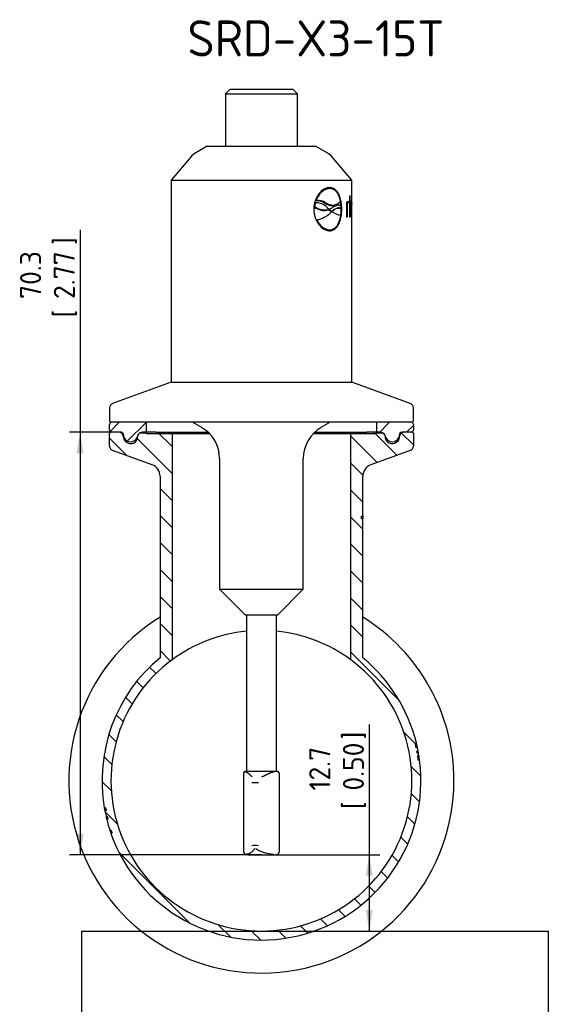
# Paper-space layout 'Sheet1' of a CAD drawing. Header units: millimetres. Extents: x 0 to 296, y -84 to 206.
# Tile 8 of 8: x 208 to 296, y 42 to 206. Entities that reach past the tile are written whole.
import ezdxf
from ezdxf.enums import TextEntityAlignment as Align

# ---------------------------------------------------------------- set-up
doc = ezdxf.new("R2010")
doc.units = ezdxf.units.MM
for name, color, linetype in [('Default', 7, 'Continuous'), ('FTP-15T-20T', 7, 'Continuous'), ('SRD-HD-X3-15T', 7, 'Continuous'), ('TC-15T-SEAL', 7, 'Continuous')]:
    doc.layers.add(name, color=color, linetype=linetype)
doc.styles.add('SEACAD_Solid_Edge_ISO', font='seiso.ttf')
doc.dimstyles.new('Rheonics_Publish', dxfattribs={"dimtxt": 3.5, "dimasz": 3.5, "dimexe": 1.75, "dimexo": 0, "dimgap": 0.875, "dimtad": 1, "dimdec": 1, "dimlfac": 1.25, "dimdsep": 46, "dimtxsty": 'SEACAD_Solid_Edge_ISO', "dimblk1": '_SE_FILLED', "dimblk2": '_SE_FILLED', "dimsah": 1, "dimcen": 1.75, "dimazin": 0, "dimtfac": 0.5, "dimtdec": 3, "dimtmove": 0, "dimatfit": 3, "dimfxl": 1, "dimarcsym": 0})
picture_1 = doc.add_image_def('image2.jpg', size_in_pixel=(1363, 928))

# ---------------------------------------------------------------- blocks, each defined once
blk = doc.blocks.new('SE16')
at = {"layer": 'FTP-15T-20T', "linetype": 'Continuous'}
h = blk.add_hatch(dxfattribs=at)
h.set_pattern_fill('LINE', angle=135, style=0)
edge = h.paths.add_edge_path()
edge.add_line((223.29, 134.39), (229.85, 132))
edge.add_arc((229.17, 130.12), 2, 0, 70, ccw=False)
edge.add_line((231.17, 130.12), (231.17, 99.9))
edge.add_arc((248.02, 79.45), 26.5, 129.483, 189.791)
edge.add_line((221.9, 74.94), (222.1, 74.98))
edge.add_arc((248.02, 79.45), 26.3, 189.791, 190.9144)
edge.add_line((222.19, 74.47), (222, 74.43))
edge.add_arc((248.02, 79.45), 26.5, 190.9144, 192.9015)
edge.add_line((222.19, 73.53), (222.38, 73.58))
edge.add_arc((248.02, 79.45), 26.3, 192.9015, 194.019)
edge.add_line((222.5, 73.08), (222.31, 73.03))
edge.add_arc((248.02, 79.45), 26.5, 194.019, 198.2725)
edge.add_line((222.85, 71.14), (223.04, 71.2))
edge.add_arc((248.02, 79.45), 26.3, 198.2725, 199.2971)
edge.add_line((223.2, 70.76), (223.01, 70.69))
edge.add_arc((248.02, 79.45), 26.5, 199.2971, 367.3831)
edge.add_line((274.3, 82.85), (274.1, 82.83))
edge.add_arc((248.02, 79.45), 26.3, 7.3831, 9.1448)
edge.add_line((273.98, 83.63), (274.18, 83.66))
edge.add_arc((248.02, 79.45), 26.5, 9.1448, 10.0814)
edge.add_line((274.11, 84.09), (273.91, 84.05))
edge.add_arc((248.02, 79.45), 26.3, 10.0814, 10.7768)
edge.add_line((273.85, 84.37), (274.05, 84.4))
edge.add_arc((248.02, 79.45), 26.5, 10.7768, 12.0532)
edge.add_line((273.93, 84.98), (273.74, 84.94))
edge.add_arc((248.02, 79.45), 26.3, 12.0532, 13.7331)
edge.add_line((273.57, 85.69), (273.76, 85.74))
edge.add_arc((248.02, 79.45), 26.5, 13.7331, 50.517)
edge.add_line((264.87, 99.9), (264.87, 122.99))
edge.add_line((264.87, 122.99), (264.67, 122.99))
edge.add_line((264.67, 122.99), (264.67, 123.48))
edge.add_line((264.67, 123.48), (264.87, 123.48))
edge.add_line((264.87, 123.48), (264.87, 130.12))
edge.add_arc((266.87, 130.12), 2, 110, 180, ccw=False)
edge.add_line((266.18, 132), (272.74, 134.39))
edge.add_arc((272.47, 135.14), 0.8, 290, 360)
edge.add_line((273.27, 135.14), (273.27, 137.23))
edge.add_arc((273.07, 137.23), 0.2, 0, 90)
edge.add_line((273.07, 137.43), (271.77, 137.43))
edge.add_arc((271.77, 136.63), 0.8, 90, 157)
edge.add_line((271.03, 136.94), (270.87, 136.56))
edge.add_arc((269.77, 137.03), 1.2, 203, 337, ccw=False)
edge.add_line((268.66, 136.56), (268.5, 136.94))
edge.add_arc((267.76, 136.63), 0.8, 23, 90)
edge.add_line((267.76, 137.43), (265.52, 137.43))
edge.add_line((265.52, 137.43), (265.52, 137.45))
edge.add_line((265.52, 137.45), (262.87, 137.45))
edge.add_line((262.87, 137.45), (262.87, 99.56))
edge.add_arc((248.02, 79.45), 25, -233.5586, 53.5586, ccw=False)
edge.add_line((233.17, 99.56), (233.17, 137.45))
edge.add_line((233.17, 137.45), (230.52, 137.45))
edge.add_line((230.52, 137.45), (230.52, 137.43))
edge.add_line((230.52, 137.43), (228.27, 137.43))
edge.add_arc((228.27, 136.63), 0.8, 90, 157)
edge.add_line((227.53, 136.94), (227.37, 136.56))
edge.add_arc((226.27, 137.03), 1.2, 203, 337, ccw=False)
edge.add_line((225.16, 136.56), (225, 136.94))
edge.add_arc((224.26, 136.63), 0.8, 23, 90)
edge.add_line((224.26, 137.43), (222.97, 137.43))
edge.add_arc((222.97, 137.23), 0.2, 90, 180)
edge.add_line((222.77, 137.23), (222.77, 135.14))
edge.add_arc((223.57, 135.14), 0.8, 180, 250)
at = {"layer": 'TC-15T-SEAL', "linetype": 'Continuous'}
h = blk.add_hatch(dxfattribs=at)
h.set_pattern_fill('LINE', angle=45, style=0)
edge = h.paths.add_edge_path()
edge.add_line((228.92, 137.43), (228.92, 139.13))
edge.add_line((228.92, 139.13), (228.27, 139.13))
edge.add_line((228.27, 139.13), (224.7, 139.13))
edge.add_line((224.7, 139.13), (223.17, 139.13))
edge.add_arc((223.17, 138.73), 0.4, 90, 180)
edge.add_line((222.77, 138.73), (222.77, 137.83))
edge.add_arc((223.17, 137.83), 0.4, 180, 270)
edge.add_line((223.17, 137.43), (224.26, 137.43))
edge.add_line((224.26, 137.43), (224.7, 137.43))
edge.add_arc((224.7, 137.03), 0.4, -10.8069, 90, ccw=False)
edge.add_arc((226.27, 136.73), 1.2, 169.1931, 169.7959)
edge.add_arc((226.27, 136.73), 1.2, 169.7959, 177.4643)
edge.add_arc((226.27, 136.73), 1.2, 177.4643, 270)
edge.add_arc((226.27, 136.73), 1.2, 270, 362.5357)
edge.add_arc((226.27, 136.73), 1.2, 2.5357, 4.0773)
edge.add_arc((227.86, 136.84), 0.4, 109.2229, 184.0773, ccw=False)
edge.add_arc((227.86, 136.84), 0.4, 90, 109.2229, ccw=False)
edge.add_line((227.86, 137.24), (227.87, 137.24))
edge.add_line((227.87, 137.24), (228.92, 137.23))
edge.add_line((228.92, 137.23), (228.92, 137.43))
h = blk.add_hatch(dxfattribs=at)
h.set_pattern_fill('LINE', angle=45, style=0)
edge = h.paths.add_edge_path()
edge.add_arc((272.87, 138.73), 0.4, 0, 90)
edge.add_line((272.87, 139.13), (271.34, 139.13))
edge.add_line((271.34, 139.13), (267.76, 139.13))
edge.add_line((267.76, 139.13), (267.12, 139.13))
edge.add_line((267.12, 139.13), (267.12, 137.43))
edge.add_line((267.12, 137.43), (267.12, 137.23))
edge.add_line((267.12, 137.23), (268.17, 137.24))
edge.add_line((268.17, 137.24), (268.17, 137.24))
edge.add_arc((268.17, 136.84), 0.4, 70.7771, 90, ccw=False)
edge.add_arc((268.17, 136.84), 0.4, -4.0773, 70.7771, ccw=False)
edge.add_arc((269.77, 136.73), 1.2, 175.9227, 177.4643)
edge.add_arc((269.77, 136.73), 1.2, 177.4643, 270)
edge.add_arc((269.77, 136.73), 1.2, 270, 362.5357)
edge.add_arc((269.77, 136.73), 1.2, 2.5357, 10.2041)
edge.add_arc((269.77, 136.73), 1.2, 10.2041, 10.8069)
edge.add_arc((271.34, 137.03), 0.4, 90, 190.8069, ccw=False)
edge.add_line((271.34, 137.43), (271.77, 137.43))
edge.add_line((271.77, 137.43), (272.87, 137.43))
edge.add_arc((272.87, 137.83), 0.4, 270, 360)
edge.add_line((273.27, 137.83), (273.27, 138.73))
at = {"layer": 'FTP-15T-20T', "color": 7, "linetype": 'Continuous'}
for p, q in [((222.77, 135.14), (222.77, 137.23)), ((224.26, 137.43), (222.97, 137.43)), ((225.16, 136.56), (225, 136.94)), ((227.37, 136.56), (227.53, 136.94)), ((230.52, 137.43), (228.27, 137.43)), ((230.52, 137.43), (230.52, 137.45)), ((230.52, 137.45), (233.17, 137.45)), ((233.17, 137.45), (239.14, 137.45)), ((233.17, 137.45), (233.17, 99.56)), ((256.89, 137.45), (262.87, 137.45)), ((262.87, 99.56), (262.87, 137.45)), ((262.87, 137.45), (265.52, 137.45)), ((265.52, 137.45), (265.52, 137.43)), ((267.76, 137.43), (265.52, 137.43)), ((268.5, 136.94), (268.66, 136.56)), ((271.03, 136.94), (270.87, 136.56)), ((273.07, 137.43), (271.77, 137.43)), ((273.27, 137.23), (273.27, 135.14)), ((229.85, 132), (223.29, 134.39)), ((272.74, 134.39), (266.18, 132)), ((231.17, 130.12), (231.17, 99.9)), ((264.87, 123.48), (264.87, 130.12)), ((264.67, 122.99), (264.67, 123.48)), ((264.67, 123.48), (264.87, 123.48)), ((264.87, 122.99), (264.67, 122.99)), ((264.87, 99.9), (264.87, 122.99)), ((273.57, 85.69), (273.76, 85.74)), ((222.02, 84.58), (222.02, 84.59)), ((273.93, 84.98), (273.74, 84.94)), ((273.85, 84.37), (274.05, 84.4)), ((274.11, 84.09), (273.91, 84.05)), ((273.98, 83.63), (274.18, 83.66)), ((274.11, 84.09), (274.05, 84.4)), ((274.3, 82.85), (274.1, 82.83)), ((274.29, 82.92), (274.29, 82.92)), ((221.9, 74.94), (222.1, 74.98)), ((222.19, 74.47), (222, 74.43)), ((222.19, 73.53), (222.38, 73.58)), ((222.44, 73.32), (222.25, 73.27)), ((222.49, 73.13), (222.29, 73.08)), ((222.5, 73.08), (222.31, 73.03)), ((222.85, 71.14), (223.04, 71.2)), ((222.87, 71.08), (223.06, 71.15)), ((223.2, 70.76), (223.01, 70.69))]:
    blk.add_line(p, q, dxfattribs=at)
for centre, radius, start, end in [((222.97, 137.23), 0.2, 90, 180), ((224.26, 136.63), 0.8, 23, 90), ((226.27, 137.03), 1.2, 203, 337), ((228.27, 136.63), 0.8, 90, 157), ((267.76, 136.63), 0.8, 23, 90), ((269.77, 137.03), 1.2, 203, 337), ((271.77, 136.63), 0.8, 90, 157), ((273.07, 137.23), 0.2, 0, 90), ((223.57, 135.14), 0.8, 180, 250), ((272.47, 135.14), 0.8, 290, 0), ((229.17, 130.12), 2, 0, 70), ((266.87, 130.12), 2, 110, 180), ((327.76, 121.37), 62.93, 178.07, 178.5172), ((248.02, 79.45), 32, 121.7735, 0), ((248.02, 79.45), 32, 0, 58.2265), ((248.02, 79.45), 25, 95.7621, 126.4414), ((248.02, 79.45), 25, 53.5586, 84.2376), ((248.02, 79.45), 26.5, 129.483, 189.791), ((248.02, 79.45), 25, 126.4414, 53.5586), ((248.02, 79.45), 26.5, 13.7331, 50.517), ((248.02, 79.45), 26.3, 12.0532, 13.7331), ((248.02, 79.45), 26.5, 12.0532, 13.7385), ((248.02, 79.45), 26.3, 10.0814, 10.7768), ((248.02, 79.45), 26.5, 10.7768, 12.0532), ((248.02, 79.45), 26.3, 7.3831, 9.1448), ((248.02, 79.45), 26.5, 10.5512, 10.777), ((248.02, 79.45), 26.5, 10.0939, 10.5512), ((248.02, 79.45), 26.5, 9.1448, 10.0814), ((248.02, 79.45), 26.5, 7.3776, 9.1448), ((248.02, 79.45), 26.5, 199.2971, 7.3831), ((248.02, 79.45), 26.5, 189.7914, 190.9146), ((248.02, 79.45), 26.5, 190.7778, 190.9127), ((248.02, 79.45), 26.5, 190.9144, 192.9015), ((248.02, 79.45), 26.3, 189.791, 190.9144), ((248.02, 79.45), 26.5, 193.472, 193.9138), ((248.02, 79.45), 26.5, 194.019, 198.2725), ((248.02, 79.45), 26.3, 192.9015, 194.019), ((248.02, 79.44), 26.5, 198.2616, 198.3942), ((248.02, 79.44), 26.5, 198.4003, 199.3023), ((248.02, 79.45), 26.3, 198.2725, 199.2971)]:
    blk.add_arc(centre, radius, start, end, dxfattribs=at)
blk.add_open_spline([(222.19, 73.53), (222.19, 73.53), (222.19, 73.52), (222.2, 73.48), (222.21, 73.45), (222.22, 73.37), (222.24, 73.32), (222.25, 73.27)], degree=3, knots=[0.316001, 0.316001, 0.316001, 0.316001, 0.5, 0.5, 0.75, 0.75, 1, 1, 1, 1], dxfattribs=at)
blk.add_open_spline([(222.29, 73.08), (222.29, 73.08), (222.3, 73.06), (222.31, 73.03)], degree=3, dxfattribs=at)
at = {"layer": 'SRD-HD-X3-15T', "color": 7, "linetype": 'Continuous'}
for p, q in [((242.82, 194.49), (242.02, 193.69)), ((242.02, 193.69), (254.02, 193.69)), ((242.02, 193.69), (242.02, 184.99)), ((242.82, 194.49), (253.22, 194.49)), ((254.02, 193.69), (253.22, 194.49)), ((254.02, 184.99), (254.02, 193.69)), ((236.84, 183.73), (236.37, 183.34)), ((239.02, 184.99), (236.84, 183.73)), ((239.02, 184.99), (257.02, 184.99)), ((259.2, 183.73), (257.02, 184.99)), ((259.66, 183.34), (259.2, 183.73)), ((236.37, 183.34), (233.02, 179.34)), ((263.02, 179.34), (259.66, 183.34)), ((233.02, 179.34), (263.02, 179.34)), ((233.02, 179.34), (233.02, 145.76)), ((263.02, 175.77), (263.02, 179.34)), ((257.85, 177.21), (257.78, 177.12)), ((256.9, 175.51), (256.98, 175.59)), ((257.03, 175.9), (257.11, 175.98)), ((258.61, 175.5), (258.69, 175.58)), ((261.03, 175.69), (261.1, 175.77)), ((262.16, 175.64), (262.16, 173.22)), ((262.16, 175.48), (262.25, 175.48)), ((262.25, 175.48), (262.25, 173.22)), ((262.42, 175.58), (262.33, 175.58)), ((262.39, 175.8), (262.49, 175.8)), ((262.71, 176.72), (262.66, 176.72)), ((262.66, 176.72), (262.66, 173.22)), ((262.66, 175.65), (262.71, 175.65)), ((262.66, 175.41), (262.71, 175.41)), ((262.71, 176.72), (262.71, 175.65)), ((262.71, 175.41), (262.71, 173.22)), ((262.72, 175.58), (262.82, 175.58)), ((263.02, 174.64), (263.02, 175.53)), ((256.79, 174.87), (256.87, 174.96)), ((259.18, 174.41), (259.25, 174.49)), ((259.2, 174.4), (259.28, 174.49)), ((259.31, 174.51), (259.25, 174.52)), ((259.71, 174.13), (259.72, 174.15)), ((261.21, 174.56), (261.29, 174.64)), ((261.28, 174.53), (261.36, 174.53)), ((262.92, 174.98), (262.95, 174.98)), ((262.92, 174.96), (262.92, 173.22)), ((262.95, 174.98), (262.95, 173.22)), ((263, 174.35), (263.01, 174.35)), ((263.02, 173.49), (263.02, 174.42)), ((257.15, 172.69), (257.23, 172.78)), ((262.25, 173.22), (262.16, 173.22)), ((262.71, 173.22), (262.66, 173.22)), ((262.95, 173.22), (262.92, 173.22)), ((263.02, 145.76), (263.02, 173.23)), ((259.29, 171.01), (259.37, 171.09)), ((260.36, 171.5), (260.43, 171.58)), ((233.02, 145.76), (223.29, 142.22)), ((233.02, 145.76), (263.02, 145.76)), ((272.74, 142.22), (263.02, 145.76)), ((222.77, 141.47), (222.77, 139.33)), ((273.27, 139.33), (273.27, 141.47)), ((222.97, 139.13), (273.07, 139.13)), ((236.52, 139.13), (238.07, 138.24)), ((257.97, 138.24), (259.51, 139.13)), ((241.07, 133.04), (241.07, 111.29)), ((254.97, 111.29), (254.97, 133.04)), ((241.07, 111.29), (254.97, 111.29)), ((241.07, 111.29), (245.32, 107.04)), ((250.72, 107.04), (254.97, 111.29)), ((245.32, 107.04), (250.72, 107.04)), ((245.51, 107.04), (245.51, 81.03)), ((250.53, 81.03), (250.53, 107.04)), ((245.02, 80.58), (245.02, 67.72)), ((245.27, 81.03), (245.16, 80.93)), ((245.27, 81.03), (250.77, 81.03)), ((250.87, 80.93), (250.77, 81.03)), ((251.02, 67.72), (251.02, 80.58)), ((245.39, 67.24), (245.77, 67.13)), ((250.27, 67.13), (250.65, 67.24)), ((245.77, 67.13), (250.27, 67.13))]:
    blk.add_line(p, q, dxfattribs=at)
for centre, radius, start, end in [((260.99, 174.45), 4.22, 165.4602, 174.2273), ((261.07, 174.53), 4.22, 165.4773, 174.2366), ((257.14, 173.15), 2.44, 41.1492, 93.6258), ((257.24, 173.42), 2.49, 56.5439, 94.9635), ((257.31, 173.47), 2.52, 56.7751, 94.5747), ((262.48, 175.45), 0.369, 97.422, 148.8064), ((262.34, 175.37), 0.215, 93.6956, 145.5879), ((262.44, 175.36), 0.221, 94.1895, 146.77), ((21.18, 191.91), 241.75, 356.1277, 356.1806), ((262.42, 175.48), 0.0981, 58.617, 90.2972), ((19.66, 192.01), 243.37, 356.1244, 356.1804), ((289.68, 174.8), 26.69, 177.8901, 180.6388), ((258.46, 177.1), 2.78, 233.1209, 284.9462), ((258.54, 177.16), 2.76, 232.8699, 285.0575), ((256.63, 176.77), 4.04, 278.5547, 315.5584), ((262.93, 178.84), 5.69, 225.8765, 229.5578), ((262.68, 178.47), 5.35, 229.4939, 235.4828), ((262.74, 178.54), 5.33, 229.4784, 235.4912), ((258.58, 176.45), 2.07, 290.7009, 305.4735), ((264.89, 168.71), 7.5, 133.7104, 135.7907), ((261.72, 176.88), 3.39, 234.2194, 261.6065), ((254.19, 174.53), 7.11, 0.8809, 4.0102), ((278.58, 174.02), 15.59, 178.2349, 182.9003), ((247.8, 173.82), 15.22, 358.4482, 1.9762), ((223.57, 141.47), 0.8, 110, 180), ((272.47, 141.47), 0.8, 0, 70), ((222.97, 139.33), 0.2, 180, 270), ((273.07, 139.33), 0.2, 270, 0), ((235.07, 133.04), 6, 0, 60), ((260.97, 133.04), 6, 120, 180), ((245.52, 80.58), 0.5, 135, 180), ((245.33, 80.55), 0.379, 64.1544, 89.3877), ((250.22, 79.67), 1.26, 90.1049, 104.0951), ((250.52, 80.58), 0.5, 0, 45), ((246.96, 88.77), 9.64, 266.6589, 273.3411), ((245.52, 67.72), 0.5, 180, 255), ((246.96, 59.02), 9.64, 86.6589, 93.3411), ((250.44, 73.8), 6.58, 239.1394, 266.5678), ((250.52, 67.72), 0.5, 285, 0)]:
    blk.add_arc(centre, radius, start, end, dxfattribs=at)
for centre, major_axis, ratio, start_param, end_param in [((248.02, 174.48), (-15, 0.06), 0.148569, 3.107636, 3.187877), ((248.02, 174.67), (-15, 0.03), 0.14513, 3.106472, 3.14193)]:
    blk.add_ellipse(centre, major_axis=major_axis, ratio=ratio, start_param=start_param, end_param=end_param, dxfattribs=at)
for points, knots in [([(259.37, 178.11), (259.26, 178.11), (259.18, 178.1), (259.12, 178.09), (259.09, 178.09), (259.06, 178.08), (259.04, 178.08), (258.98, 178.06), (258.94, 178.05), (258.73, 177.99), (258.58, 177.93), (258.11, 177.66), (257.81, 177.39), (257.3, 176.73), (257.09, 176.33), (256.87, 175.68), (256.82, 175.46), (256.76, 175.11), (256.74, 174.99), (256.73, 174.85), (256.73, 174.84), (256.73, 174.79), (256.73, 174.76), (256.73, 174.67), (256.72, 174.6), (256.72, 174.53)], [0, 0, 0, 0, 0.0625, 0.0625, 0.078125, 0.078125, 0.09375, 0.09375, 0.125, 0.125, 0.25, 0.25, 0.5, 0.5, 0.75, 0.75, 0.875, 0.875, 0.9375, 0.9375, 0.953125, 0.953125, 0.96875, 0.96875, 1, 1, 1, 1]), ([(257.78, 177.12), (257.76, 177.1), (257.69, 177.03), (257.57, 176.88), (257.42, 176.68), (257.28, 176.45), (257.14, 176.19), (257.07, 176), (257.03, 175.9)], [0.5955125, 0.5955125, 0.5955125, 0.5955125, 0.6209282, 0.6882115, 0.7597492, 0.8354922, 0.915541, 1, 1, 1, 1]), ([(259.37, 177.96), (259.32, 177.96), (259.23, 177.95), (259.1, 177.93), (258.97, 177.91), (258.84, 177.87), (258.71, 177.82), (258.58, 177.76), (258.45, 177.69), (258.33, 177.61), (258.2, 177.52), (258.04, 177.39), (257.85, 177.21), (257.63, 176.95), (257.44, 176.66), (257.26, 176.34), (257.16, 176.1), (257.11, 175.98)], [0, 0, 0, 0, 0.052336, 0.103759, 0.154408, 0.20443, 0.253975, 0.3032, 0.352263, 0.401326, 0.450548, 0.50009, 0.598168, 0.695974, 0.794753, 0.895717, 1, 1, 1, 1]), ([(261.03, 176.39), (261.03, 176.41), (261, 176.48), (260.96, 176.6), (260.9, 176.76), (260.84, 176.91), (260.75, 177.11), (260.62, 177.33), (260.44, 177.56), (260.25, 177.75), (260.04, 177.9), (259.81, 178.01), (259.56, 178.09), (259.38, 178.1), (259.29, 178.11)], [0.3490802, 0.3490802, 0.3490802, 0.3490802, 0.3593929, 0.3942027, 0.4292471, 0.464635, 0.5004721, 0.5718461, 0.6417255, 0.7110019, 0.7805899, 0.8513924, 0.9242667, 1, 1, 1, 1]), ([(261.36, 174.53), (261.36, 174.68), (261.36, 174.8), (261.36, 174.9), (261.35, 174.93), (261.35, 174.99), (261.35, 175.02), (261.34, 175.11), (261.34, 175.17), (261.31, 175.47), (261.28, 175.68), (261.15, 176.33), (261.02, 176.73), (260.68, 177.39), (260.47, 177.66), (260.09, 177.93), (259.95, 177.99), (259.74, 178.07), (259.66, 178.08), (259.57, 178.1), (259.57, 178.1), (259.53, 178.1), (259.52, 178.1), (259.46, 178.11), (259.42, 178.11), (259.37, 178.11)], [0, 0, 0, 0, 0.0625, 0.0625, 0.078125, 0.078125, 0.09375, 0.09375, 0.125, 0.125, 0.25, 0.25, 0.5, 0.5, 0.75, 0.75, 0.875, 0.875, 0.9375, 0.9375, 0.953125, 0.953125, 0.96875, 0.96875, 1, 1, 1, 1]), ([(261.17, 175.84), (261.16, 175.91), (261.13, 176.03), (261.08, 176.22), (261.03, 176.39), (260.97, 176.56), (260.91, 176.72), (260.84, 176.87), (260.77, 177.01), (260.69, 177.14), (260.61, 177.27), (260.49, 177.42), (260.33, 177.59), (260.12, 177.75), (259.88, 177.87), (259.63, 177.94), (259.46, 177.95), (259.37, 177.96)], [0, 0, 0, 0, 0.052603, 0.104201, 0.154938, 0.204965, 0.254441, 0.303526, 0.35239, 0.4012, 0.450126, 0.499337, 0.598388, 0.696608, 0.795386, 0.896087, 1, 1, 1, 1]), ([(258.61, 175.5), (258.66, 175.47), (258.76, 175.41), (258.91, 175.34), (259.05, 175.28), (259.2, 175.23), (259.34, 175.18), (259.47, 175.15), (259.6, 175.13), (259.73, 175.12), (259.86, 175.12), (260.02, 175.13), (260.22, 175.16), (260.45, 175.25), (260.68, 175.38), (260.87, 175.53), (260.98, 175.64), (261.02, 175.69)], [0, 0, 0, 0, 0.0527318, 0.1048565, 0.1563273, 0.2071063, 0.2571646, 0.3064831, 0.3550522, 0.4028722, 0.4499534, 0.4963153, 0.5908516, 0.6885206, 0.7893928, 0.8933341, 0.9636275, 0.9636275, 0.9636275, 0.9636275]), ([(258.69, 175.58), (258.74, 175.55), (258.85, 175.49), (259, 175.42), (259.15, 175.35), (259.3, 175.3), (259.44, 175.26), (259.58, 175.23), (259.72, 175.21), (259.86, 175.2), (259.99, 175.2), (260.12, 175.21), (260.25, 175.24), (260.37, 175.27), (260.5, 175.32), (260.62, 175.38), (260.73, 175.45), (260.85, 175.53), (260.96, 175.62), (261.07, 175.73), (261.14, 175.8), (261.17, 175.84)], [0, 0, 0, 0, 0.055074, 0.109192, 0.162462, 0.214996, 0.266913, 0.318335, 0.369389, 0.420203, 0.470907, 0.521632, 0.572511, 0.623673, 0.675245, 0.727353, 0.780118, 0.833657, 0.88808, 0.943494, 1, 1, 1, 1]), ([(261.25, 175.05), (261.25, 175.08), (261.24, 175.19), (261.23, 175.35), (261.21, 175.55), (261.18, 175.71), (261.17, 175.8), (261.16, 175.83)], [0.0933428, 0.0933428, 0.0933428, 0.0933428, 0.1129502, 0.1492193, 0.1849577, 0.2202677, 0.237945, 0.237945, 0.237945, 0.237945]), ([(262.49, 175.8), (262.49, 175.81), (262.49, 175.81), (262.48, 175.81), (262.48, 175.81), (262.47, 175.81), (262.47, 175.81), (262.45, 175.82), (262.45, 175.82), (262.43, 175.82), (262.43, 175.82), (262.43, 175.82), (262.43, 175.82)], [0, 0, 0, 0, 0.058307, 0.058307, 0.192833, 0.192833, 0.461886, 0.461886, 0.999991, 0.999991, 0.999991, 1, 1, 1, 1]), ([(262.66, 175.51), (262.66, 175.52), (262.67, 175.54), (262.69, 175.56), (262.71, 175.57), (262.72, 175.57), (262.72, 175.58)], [0.3602177, 0.3602177, 0.3602177, 0.3602177, 0.4917006, 0.6575208, 0.8265374, 1, 1, 1, 1]), ([(262.83, 175.58), (262.82, 175.59), (262.82, 175.63), (262.81, 175.68), (262.8, 175.73), (262.79, 175.76), (262.78, 175.77), (262.78, 175.78)], [0.4596706, 0.4596706, 0.4596706, 0.4596706, 0.5128271, 0.5824838, 0.6553815, 0.7326878, 0.7735534, 0.7735534, 0.7735534, 0.7735534]), ([(262.82, 175.58), (262.84, 175.57), (262.85, 175.57), (262.88, 175.52), (262.89, 175.48), (262.9, 175.38), (262.91, 175.31), (262.92, 175.14), (262.92, 175.06), (262.92, 174.96)], [0, 0, 0, 0, 0.25, 0.25, 0.5, 0.5, 0.75, 0.75, 1, 1, 1, 1]), ([(262.95, 174.98), (262.95, 175.05), (262.95, 175.09), (262.95, 175.21), (262.95, 175.27), (262.94, 175.43), (262.93, 175.54), (262.91, 175.69), (262.9, 175.73), (262.87, 175.78), (262.87, 175.79), (262.85, 175.8), (262.85, 175.81), (262.84, 175.81), (262.83, 175.81), (262.83, 175.81)], [0, 0, 0, 0, 0.125, 0.125, 0.25, 0.25, 0.5, 0.5, 0.75, 0.75, 0.875, 0.875, 0.9375, 0.9375, 1, 1, 1, 1]), ([(263.02, 175.59), (263.02, 175.59), (263.02, 175.58), (263.02, 175.51), (263.02, 175.41), (263.01, 175.23), (263.01, 174.94), (263.01, 174.7), (263.01, 174.56)], [0, 0, 0, 0, 0.128909, 0.250619, 0.372201, 0.500749, 0.722042, 1, 1, 1, 1]), ([(256.72, 174.53), (256.73, 174.37), (256.73, 174.25), (256.74, 174.16), (256.74, 174.12), (256.75, 174.06), (256.75, 174.03), (256.76, 173.95), (256.77, 173.89), (256.82, 173.59), (256.87, 173.37), (257.09, 172.73), (257.3, 172.33), (257.81, 171.66), (258.11, 171.4), (258.58, 171.13), (258.74, 171.06), (258.98, 170.99), (259.06, 170.97), (259.15, 170.96), (259.16, 170.96), (259.19, 170.95), (259.21, 170.95), (259.27, 170.95), (259.31, 170.95), (259.37, 170.94)], [0, 0, 0, 0, 0.0625, 0.0625, 0.078125, 0.078125, 0.09375, 0.09375, 0.125, 0.125, 0.25, 0.25, 0.5, 0.5, 0.75, 0.75, 0.875, 0.875, 0.9375, 0.9375, 0.953125, 0.953125, 0.96875, 0.96875, 1, 1, 1, 1]), ([(259.37, 170.94), (259.47, 170.95), (259.54, 170.95), (259.6, 170.96), (259.63, 170.97), (259.66, 170.97), (259.68, 170.98), (259.74, 170.99), (259.77, 171), (259.96, 171.06), (260.09, 171.13), (260.46, 171.39), (260.68, 171.66), (261.02, 172.33), (261.15, 172.72), (261.28, 173.37), (261.31, 173.59), (261.34, 173.94), (261.35, 174.06), (261.36, 174.2), (261.36, 174.22), (261.36, 174.27), (261.36, 174.29), (261.36, 174.38), (261.36, 174.45), (261.36, 174.53)], [0, 0, 0, 0, 0.0625, 0.0625, 0.078125, 0.078125, 0.09375, 0.09375, 0.125, 0.125, 0.25, 0.25, 0.5, 0.5, 0.75, 0.75, 0.875, 0.875, 0.9375, 0.9375, 0.953125, 0.953125, 0.96875, 0.96875, 1, 1, 1, 1]), ([(259.72, 174.15), (259.82, 174.24), (260.01, 174.41), (260.29, 174.6), (260.53, 174.72), (260.74, 174.78), (260.94, 174.79), (261.12, 174.75), (261.24, 174.68), (261.29, 174.64)], [0, 0, 0, 0, 0.185614, 0.351791, 0.500258, 0.626821, 0.749558, 0.876535, 1, 1, 1, 1]), ([(259.72, 174.13), (259.8, 174.2), (259.96, 174.34), (260.21, 174.52), (260.47, 174.65), (260.73, 174.72), (260.99, 174.7), (261.14, 174.61), (261.21, 174.56)], [0.048666, 0.048666, 0.048666, 0.048666, 0.1836206, 0.3503965, 0.5004847, 0.6703202, 0.8367973, 1, 1, 1, 1]), ([(261.28, 175.03), (261.25, 175.05), (261.2, 175.08), (261.12, 175.12), (261.04, 175.15), (260.95, 175.17), (260.86, 175.18), (260.77, 175.18), (260.67, 175.17), (260.57, 175.15), (260.47, 175.12), (260.36, 175.09), (260.25, 175.04), (260.14, 174.98), (260.02, 174.92), (259.9, 174.85), (259.82, 174.79), (259.78, 174.76)], [0, 0, 0, 0, 0.059935, 0.120055, 0.180557, 0.241639, 0.303488, 0.366289, 0.430216, 0.495435, 0.562102, 0.630362, 0.700353, 0.772199, 0.846019, 0.92192, 1, 1, 1, 1]), ([(261.21, 173.53), (261.22, 173.59), (261.24, 173.78), (261.26, 174.11), (261.27, 174.39), (261.28, 174.53)], [0.8201814, 0.8201814, 0.8201814, 0.8201814, 0.8510656, 0.924095, 1, 1, 1, 1]), ([(257.15, 172.69), (257.19, 172.61), (257.27, 172.46), (257.4, 172.25), (257.53, 172.06), (257.67, 171.88), (257.81, 171.72), (257.96, 171.58), (258.11, 171.45), (258.28, 171.33), (258.47, 171.22), (258.67, 171.13), (258.87, 171.07), (259.08, 171.02), (259.22, 171.02), (259.29, 171.01)], [0, 0, 0, 0, 0.076916, 0.15213, 0.225517, 0.297058, 0.366709, 0.43439, 0.500045, 0.576621, 0.655875, 0.737823, 0.822473, 0.909873, 1, 1, 1, 1]), ([(257.23, 172.78), (257.26, 172.71), (257.33, 172.59), (257.43, 172.41), (257.53, 172.25), (257.64, 172.09), (257.76, 171.95), (257.87, 171.82), (257.99, 171.7), (258.12, 171.59), (258.25, 171.49), (258.38, 171.4), (258.51, 171.32), (258.65, 171.26), (258.79, 171.2), (258.93, 171.16), (259.07, 171.12), (259.22, 171.1), (259.32, 171.1), (259.37, 171.09)], [0, 0, 0, 0, 0.063104, 0.124665, 0.184856, 0.243862, 0.301879, 0.359114, 0.415782, 0.472105, 0.528308, 0.584619, 0.641263, 0.698462, 0.756432, 0.815379, 0.875501, 0.936984, 1, 1, 1, 1]), ([(259.29, 170.94), (259.34, 170.95), (259.43, 170.95), (259.56, 170.97), (259.69, 171.01), (259.81, 171.05), (259.93, 171.1), (260.04, 171.16), (260.15, 171.23), (260.25, 171.31), (260.35, 171.4), (260.44, 171.5), (260.53, 171.61), (260.62, 171.73), (260.7, 171.86), (260.8, 172.04), (260.91, 172.29), (260.99, 172.54), (261.04, 172.69), (261.05, 172.72)], [0, 0, 0, 0, 0.0383435, 0.0758778, 0.1126941, 0.1488885, 0.1845626, 0.2198222, 0.254777, 0.2895397, 0.3242245, 0.3589467, 0.3938211, 0.4289611, 0.4644774, 0.5004774, 0.5715625, 0.6412832, 0.6632744, 0.6632744, 0.6632744, 0.6632744]), ([(259.37, 171.09), (259.41, 171.1), (259.5, 171.1), (259.64, 171.12), (259.76, 171.16), (259.88, 171.2), (260, 171.25), (260.11, 171.31), (260.22, 171.38), (260.32, 171.46), (260.41, 171.55), (260.51, 171.66), (260.62, 171.8), (260.74, 172), (260.88, 172.25), (260.99, 172.54), (261.08, 172.85), (261.17, 173.18), (261.21, 173.41), (261.23, 173.53)], [0, 0, 0, 0, 0.048764, 0.096446, 0.143167, 0.189058, 0.234255, 0.278903, 0.323149, 0.367148, 0.411054, 0.455024, 0.499214, 0.582347, 0.664422, 0.746336, 0.828993, 0.913271, 1, 1, 1, 1]), ([(259.29, 171.01), (259.35, 171.02), (259.48, 171.02), (259.66, 171.06), (259.83, 171.12), (259.99, 171.2), (260.14, 171.29), (260.26, 171.4), (260.33, 171.47), (260.35, 171.49)], [0, 0, 0, 0, 0.0666264, 0.1320183, 0.1961758, 0.2591032, 0.3208456, 0.3814137, 0.4202187, 0.4202187, 0.4202187, 0.4202187]), ([(245.49, 80.89), (245.52, 80.88), (245.57, 80.86), (245.64, 80.82), (245.72, 80.77), (245.8, 80.72), (245.87, 80.66), (245.95, 80.59), (246.03, 80.52), (246.1, 80.45), (246.18, 80.38), (246.26, 80.31), (246.33, 80.24), (246.41, 80.17), (246.46, 80.13), (246.48, 80.12)], [0, 0, 0, 0, 0.071167, 0.141889, 0.212625, 0.283813, 0.355861, 0.429143, 0.503997, 0.58072, 0.65957, 0.740762, 0.824477, 0.910854, 1, 1, 1, 1]), ([(248.11, 80.12), (248.16, 80.13), (248.25, 80.17), (248.39, 80.23), (248.52, 80.29), (248.66, 80.36), (248.79, 80.43), (248.91, 80.49), (249.04, 80.56), (249.17, 80.62), (249.29, 80.68), (249.42, 80.74), (249.54, 80.79), (249.66, 80.83), (249.79, 80.87), (249.87, 80.88), (249.91, 80.89)], [0, 0, 0, 0, 0.082872, 0.16335, 0.241517, 0.317481, 0.391376, 0.463366, 0.533645, 0.602437, 0.669993, 0.736596, 0.802555, 0.868204, 0.933895, 1, 1, 1, 1]), ([(246.87, 68.16), (246.82, 68.07), (246.72, 67.92), (246.54, 67.72), (246.36, 67.55), (246.17, 67.42), (245.97, 67.32), (245.77, 67.25), (245.62, 67.24), (245.54, 67.24)], [0, 0, 0, 0, 0.190471, 0.356727, 0.499647, 0.629517, 0.748809, 0.87589, 1, 1, 1, 1])]:
    blk.add_open_spline(points, degree=3, knots=knots, dxfattribs=at)
for points, degree in [([(262.83, 175.81), (262.79, 175.81), (262.75, 175.75), (262.71, 175.65)], 3), ([(262.71, 175.41), (262.75, 175.51), (262.79, 175.57), (262.82, 175.58)], 3), ([(259.2, 174.4), (259.19, 174.41), (259.18, 174.41)], 2), ([(259.28, 174.49), (259.27, 174.49), (259.25, 174.49)], 2), ([(259.71, 174.13), (259.73, 174.13), (259.74, 174.13)], 2), ([(261.28, 174.53), (261.27, 174.56), (261.27, 174.59), (261.27, 174.62)], 3)]:
    blk.add_open_spline(points, degree=degree, dxfattribs=at)
at = {"layer": 'TC-15T-SEAL', "color": 7, "linetype": 'Continuous'}
for p, q in [((222.77, 137.83), (222.77, 138.73)), ((228.92, 137.23), (228.92, 139.13)), ((267.12, 139.13), (267.12, 137.23)), ((273.27, 138.73), (273.27, 137.83)), ((224.7, 137.43), (223.17, 137.43)), ((228.92, 137.23), (227.87, 137.24)), ((228.92, 137.23), (239.36, 137.23)), ((256.67, 137.23), (267.12, 137.23)), ((268.17, 137.24), (267.12, 137.23)), ((272.87, 137.43), (271.34, 137.43))]:
    blk.add_line(p, q, dxfattribs=at)
for centre, radius, start, end in [((223.17, 138.73), 0.4, 90, 180), ((223.17, 137.83), 0.4, 180, 270), ((272.87, 138.73), 0.4, 0, 90), ((272.87, 137.83), 0.4, 270, 0), ((224.7, 137.03), 0.4, 349.1931, 90), ((226.27, 136.73), 1.2, 169.1931, 4.0773), ((227.86, 136.84), 0.4, 89.25, 184.0773), ((268.17, 136.84), 0.4, 355.9227, 90.75), ((269.77, 136.73), 1.2, 175.9227, 10.8069), ((271.34, 137.03), 0.4, 90, 190.8069)]:
    blk.add_arc(centre, radius, start, end, dxfattribs=at)
blk = doc.blocks.new('DMBLK37')
at = {"layer": 'Default', "linetype": 'Continuous', "transparency": 16777216}
for points in [[(266.52, 63.63), (265.94, 67.13), (265.36, 63.63)], [(266.52, 57.95), (265.36, 57.95), (265.94, 54.45)]]:
    blk.add_hatch(color=7, dxfattribs=at).paths.add_polyline_path(points)
at = {"layer": 'Default', "color": 7, "linetype": 'Continuous', "transparency": 16777216}
for p, q in [((265.94, 88.82), (265.94, 54.45)), ((248.02, 67.13), (267.69, 67.13)), ((248.02, 54.45), (267.69, 54.45))]:
    blk.add_line(p, q, dxfattribs=at)
at = {"layer": 'Default', "color": 7, "linetype": 'Continuous', "transparency": 16777216, "style": 'SEACAD_Solid_Edge_ISO'}
for s, p in [('12.7', (255.96, 77.81)), (']', (261.56, 86.32)), ('0.50', (261.56, 77.81)), ('[', (261.56, 74.71))]:
    blk.add_text(s, height=3.5, rotation=90, dxfattribs=at).set_placement(p, align=Align.TOP_LEFT)
blk = doc.blocks.new('_SE_FILLED')
at = {"color": 0}
blk.add_line((0, 0), (-1, 0), dxfattribs=at)
blk.add_solid([(0, 0), (-1, -0.1665), (-1, 0.1665), (0, 0)], dxfattribs=at)
blk = doc.blocks.new('DMBLK38')
at = {"layer": 'Default', "linetype": 'Continuous', "transparency": 16777216}
for points in [[(217.3, 133.93), (218.47, 133.93), (217.89, 137.43)], [(217.3, 70.63), (217.89, 67.13), (218.47, 70.63)]]:
    blk.add_hatch(color=7, dxfattribs=at).paths.add_polyline_path(points)
at = {"layer": 'Default', "color": 7, "linetype": 'Continuous', "transparency": 16777216}
for p, q in [((217.89, 171.08), (217.89, 67.13)), ((223.93, 137.43), (216.14, 137.43)), ((248.02, 67.13), (216.14, 67.13))]:
    blk.add_line(p, q, dxfattribs=at)
at = {"layer": 'Default', "color": 7, "linetype": 'Continuous', "transparency": 16777216, "style": 'SEACAD_Solid_Edge_ISO'}
for s, p in [(']', (213.51, 168.58)), ('70.3', (207.91, 159.59)), ('2.77', (213.51, 159.59)), ('[', (213.51, 156.49))]:
    blk.add_text(s, height=3.5, rotation=90, dxfattribs=at).set_placement(p, align=Align.TOP_LEFT)

psp = doc.layouts.new('Sheet1')

# ---------------------------------------------------------------- block references
at = {"layer": 'Default'}
psp.add_blockref('SE16', (0, 0), dxfattribs=at)

# ---------------------------------------------------------------- texts
at = {"layer": 'Default', "insert": (235.72, 205.94), "char_height": 6, "width": 36.75, "attachment_point": 1}
psp.add_mtext('{\\fSolid Edge ISO|b0||i0||c0|p34;\\C7;\\H6.;\\W1.;SRD-X3-15T}', dxfattribs=at)

# ---------------------------------------------------------------- dimensions: what is measured, and where the dimension line sits
at = {"layer": 'Default', "color": 7, "linetype": 'Continuous'}
for base, p1, p2, angle, picture, middle, dimtype in [((217.89, 67.13), (223.93, 137.43), (248.02, 67.13), 90, 'DMBLK38', (217.89, 155.26), 160), ((265.94, 67.13), (248.02, 67.13), (248.02, 54.45), 270, 'DMBLK37', (265.94, 73.49), 161)]:
    dim = psp.add_linear_dim(base=base, p1=p1, p2=p2, angle=angle, text='\\A1;<>', dimstyle='Rheonics_Publish', override={"dimlfac": 1, "dimpost": '\\X'}, dxfattribs=at)
    dim.commit()
    dim.dimension.update_dxf_attribs({"geometry": picture, "text_midpoint": middle, "dimtype": dimtype})

# ---------------------------------------------------------------- pictures from other files: only their frames are drawn
image = psp.add_image(picture_1, insert=(218.17, 1.62), size_in_units=(77.52, 52.78))
image.dxf.flags = 7

doc.saveas('drawing.dxf')
